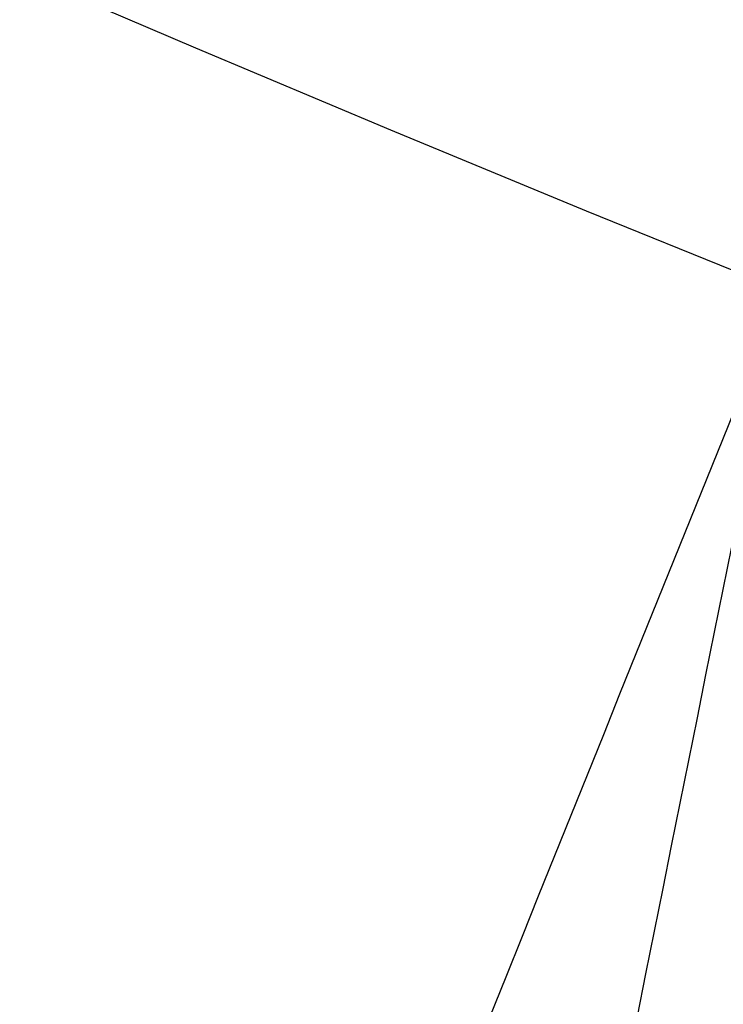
# Model space of a CAD drawing. Header units: millimetres. Extents: x 591 to 936, y 334 to 746.
# Tile 177 of 256: x 634.5371 to 634.6011, y 674.1944 to 674.2839. Entities that reach past the tile are written whole.
import ezdxf

# ---------------------------------------------------------------- set-up
doc = ezdxf.new("R2010")
doc.units = ezdxf.units.MM

msp = doc.modelspace()

# ---------------------------------------------------------------- linework, layer by layer
at = {"color": 7, "linetype": 'Continuous', "lineweight": 25}
for centre, radius, start, end in [((635.726135, 677.042253), 2.999716, 68.907619, 248.084919), ((654.242963, 666.291153), 21.191515, 157.9134584, 158.5985962), ((755.19677, 649.974614), 123.011171, 168.6139559, 168.73202407)]:
    msp.add_arc(centre, radius, start, end, dxfattribs=at)
msp.add_open_spline([(637.623531, 678.268303), (637.511661, 678.392945), (637.28907, 678.640948), (636.871495, 678.918724), (636.4158, 679.109452), (635.935451, 679.207314), (635.449906, 679.207799), (634.97623, 679.117558), (634.530712, 678.936784), (634.127529, 678.677543), (633.782211, 678.344402), (633.504065, 677.952695), (633.307492, 677.512497), (633.196181, 677.039884), (633.181343, 676.550795), (633.261054, 676.061926), (633.439659, 675.596529), (633.707908, 675.171154), (634.059283, 674.811056), (634.473471, 674.527678), (634.931257, 674.336992), (635.412145, 674.238205), (635.898084, 674.237557), (636.373175, 674.327871), (636.819286, 674.508908), (637.223559, 674.769295), (637.569277, 675.103543), (637.847083, 675.496216), (638.043317, 675.937822), (638.153461, 676.410566), (638.167467, 676.900928), (638.085428, 677.388683), (637.909869, 677.858441), (637.718981, 678.131677), (637.623531, 678.268303)], degree=3, knots=[0, 0, 0, 0, 0.032164, 0.063997, 0.09565, 0.126868, 0.157798, 0.188627, 0.219188, 0.249873, 0.280417, 0.311085, 0.341881, 0.372745, 0.404071, 0.435576, 0.467583, 0.499483, 0.531813, 0.563836, 0.595524, 0.626731, 0.657824, 0.688556, 0.719337, 0.750017, 0.780646, 0.811429, 0.842125, 0.873175, 0.904372, 0.935987, 0.967992, 1, 1, 1, 1], dxfattribs=at)

doc.saveas('drawing.dxf')
